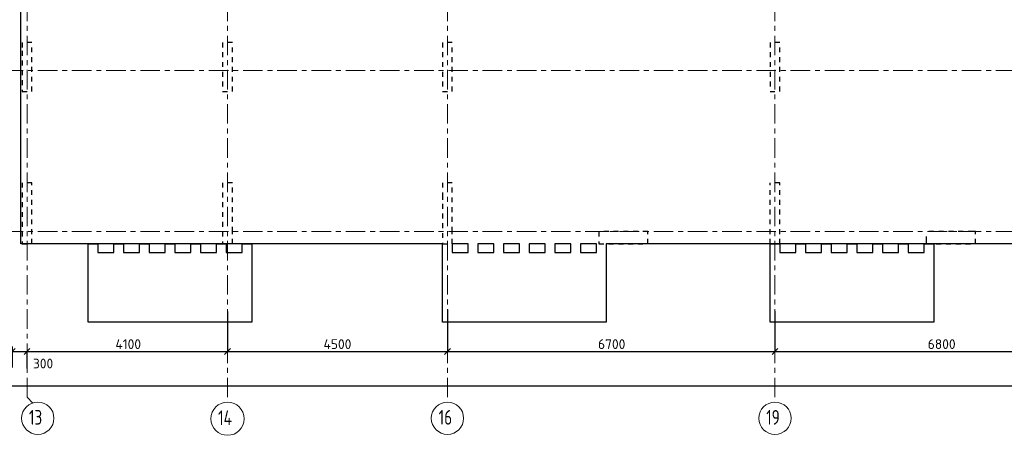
# Model space of a CAD drawing. Header units: metres. Extents: x -38 to 97, y -15 to 21.
# Tile 6 of 209: x 33 to 53, y -4 to 4. Entities that reach past the tile are written whole.
import ezdxf

# ---------------------------------------------------------------- set-up
doc = ezdxf.new("R2010")
doc.units = ezdxf.units.M
doc.header["$PDMODE"] = 65
for name, pattern in [('______11', [0.5, 0.4, -0.05, 0, -0.05]), ('______2', [0.0405, 0.03, -0.0105]), ('______5', [1.1, 0.8, -0.1, 0.1, -0.1])]:
    doc.linetypes.add(name, pattern=pattern)
for name, color, linetype, lineweight in [('XR$2$Осевая линия (1)', 7, '______5', 13), ('XR$2$Размерная линия (1)', 7, 'Continuous', 13), ('XR$5$Перекрытие (1)', 7, 'Continuous', 35)]:
    doc.layers.add(name, color=color, linetype=linetype, lineweight=lineweight)
doc.layers.add('XR$7$Стена_ бетон несущ.', color=7, linetype='Continuous', lineweight=70, true_color=0xb4b496)
doc.styles.add('ISOCPEUR', font='txt')
doc.dimstyles.new('DIMSTYLE_3', dxfattribs={"dimtxt": 0.2, "dimasz": 0.2, "dimexe": 0, "dimexo": 0, "dimgap": 0.1, "dimtad": 2, "dimdec": 0, "dimlfac": 1000, "dimrnd": 5, "dimzin": 12, "dimdsep": 46, "dimtxsty": 'ISOCPEUR', "dimblk1": 'ALL_ML_STRICH', "dimblk2": 'ALL_ML_STRICH', "dimsah": 1, "dimcen": 0, "dimclrd": 7, "dimclre": 256, "dimclrt": 7, "dimadec": 0, "dimazin": 0, "dimtfac": 1, "dimtdec": 0, "dimtix": 1, "dimtmove": 2, "dimatfit": 3, "dimfxl": 0, "dimtzin": 0, "dimlwd": 0, "dimlwe": -3, "dimarcsym": 0})
doc.dimstyles.new('DIMSTYLE_4', dxfattribs={"dimtxt": 0.2, "dimasz": 0.2, "dimexe": 0, "dimexo": 0, "dimgap": 0.1, "dimtad": 0, "dimdec": 0, "dimlfac": 1000, "dimrnd": 5, "dimzin": 12, "dimdsep": 46, "dimtxsty": 'ISOCPEUR', "dimblk1": 'ALL_ML_STRICH', "dimblk2": 'ALL_ML_STRICH', "dimsah": 1, "dimcen": 0, "dimclrd": 7, "dimclre": 256, "dimclrt": 7, "dimadec": 0, "dimazin": 0, "dimtfac": 1, "dimtdec": 0, "dimtix": 1, "dimtmove": 2, "dimatfit": 3, "dimfxl": 0, "dimtvp": 1.2, "dimtzin": 0, "dimlwd": 0, "dimlwe": -3, "dimarcsym": 0})

# ---------------------------------------------------------------- blocks, each defined once
blk = doc.blocks.new('ALL_ML_STRICH')
at = {"color": 0, "linetype": 'ByBlock', "lineweight": -2}
for p, q in [((-1, 0), (0.5, 0)), ((-0.3, -0.3), (0.3, 0.3)), ((0, -0.5), (0, 0.5))]:
    blk.add_line(p, q, dxfattribs=at)
blk = doc.blocks.new('*D12')
at = {"layer": 'DEFPOINTS', "color": 7, "linetype": 'Continuous', "lineweight": 13, "transparency": 33554687}
for p in [(0.5, -3.103), (0.5, -3.156), (61.6, -3.14)]:
    blk.add_point(p, dxfattribs=at)
at = {"layer": 'XR$2$Размерная линия (1)', "color": 9, "linetype": 'Continuous', "lineweight": -2, "true_color": 0xc7c7c7, "transparency": 33554687}
for p, q in [((0.5, -3.123), (0.5, -3.156)), ((61.6, -3.156), (61.6, -3.156))]:
    blk.add_line(p, q, dxfattribs=at)
at = {"layer": 'XR$2$Размерная линия (1)', "color": 7, "linetype": 'Continuous', "lineweight": -2, "transparency": 33554687}
blk.add_line((0.5, -3.156), (61.6, -3.156), dxfattribs=at)
at = {"layer": 'XR$2$Размерная линия (1)', "color": 7, "linetype": 'Continuous', "lineweight": 13, "transparency": 33554687, "xscale": 0.2, "yscale": 0.2, "zscale": 0.2, "rotation": 180}
blk.add_blockref('ALL_ML_STRICH', (0.5, -3.156), dxfattribs=at)
at = {"layer": 'XR$2$Размерная линия (1)', "color": 7, "linetype": 'Continuous', "lineweight": 13, "transparency": 33554687, "xscale": 0.2, "yscale": 0.2, "zscale": 0.2}
blk.add_blockref('ALL_ML_STRICH', (61.6, -3.156), dxfattribs=at)
at = {"layer": 'XR$2$Размерная линия (1)', "color": 7, "linetype": 'Continuous', "lineweight": 13, "transparency": 33554687, "insert": (31.1, -3.006), "char_height": 0.2, "width": 1, "attachment_point": 5, "style": 'ISOCPEUR'}
blk.add_mtext('\\A1;{61100}', dxfattribs=at)
blk = doc.blocks.new('*D20')
at = {"layer": 'DEFPOINTS', "color": 7, "linetype": 'Continuous', "lineweight": 13, "transparency": 33554687}
for p in [(32.55, -2.452), (32.55, -2.802), (32.85, -2.818)]:
    blk.add_point(p, dxfattribs=at)
at = {"layer": 'XR$2$Размерная линия (1)', "color": 9, "linetype": 'Continuous', "lineweight": -2, "true_color": 0xc7c7c7, "transparency": 33554687}
for p, q in [((32.55, -2.782), (32.55, -2.452)), ((32.85, -2.798), (32.85, -2.452))]:
    blk.add_line(p, q, dxfattribs=at)
at = {"layer": 'XR$2$Размерная линия (1)', "color": 7, "linetype": 'Continuous', "lineweight": -2, "transparency": 33554687}
blk.add_line((32.55, -2.452), (32.85, -2.452), dxfattribs=at)
at = {"layer": 'XR$2$Размерная линия (1)', "color": 7, "linetype": 'Continuous', "lineweight": 13, "transparency": 33554687, "xscale": 0.2, "yscale": 0.2, "zscale": 0.2, "rotation": 180}
blk.add_blockref('ALL_ML_STRICH', (32.55, -2.452), dxfattribs=at)
at = {"layer": 'XR$2$Размерная линия (1)', "color": 7, "linetype": 'Continuous', "lineweight": 13, "transparency": 33554687, "xscale": 0.2, "yscale": 0.2, "zscale": 0.2}
blk.add_blockref('ALL_ML_STRICH', (32.85, -2.452), dxfattribs=at)
at = {"layer": 'XR$2$Размерная линия (1)', "color": 7, "linetype": 'Continuous', "lineweight": 13, "transparency": 33554687, "insert": (33.178, -2.7), "char_height": 0.2, "width": 0.6, "attachment_point": 5, "style": 'ISOCPEUR'}
blk.add_mtext('\\A1;{300}', dxfattribs=at)
blk = doc.blocks.new('*D21')
at = {"layer": 'DEFPOINTS', "color": 7, "linetype": 'Continuous', "lineweight": 13, "transparency": 33554687}
for p in [(36.95, -1.617), (32.85, -2.452), (32.85, -2.818)]:
    blk.add_point(p, dxfattribs=at)
at = {"layer": 'XR$2$Размерная линия (1)', "color": 9, "linetype": 'Continuous', "lineweight": -2, "true_color": 0xc7c7c7, "transparency": 33554687}
for p, q in [((36.95, -1.637), (36.95, -2.452)), ((32.85, -2.798), (32.85, -2.452))]:
    blk.add_line(p, q, dxfattribs=at)
at = {"layer": 'XR$2$Размерная линия (1)', "color": 7, "linetype": 'Continuous', "lineweight": -2, "transparency": 33554687}
blk.add_line((32.85, -2.452), (36.95, -2.452), dxfattribs=at)
at = {"layer": 'XR$2$Размерная линия (1)', "color": 7, "linetype": 'Continuous', "lineweight": 13, "transparency": 33554687, "xscale": 0.2, "yscale": 0.2, "zscale": 0.2, "rotation": 180}
blk.add_blockref('ALL_ML_STRICH', (32.85, -2.452), dxfattribs=at)
at = {"layer": 'XR$2$Размерная линия (1)', "color": 7, "linetype": 'Continuous', "lineweight": 13, "transparency": 33554687, "xscale": 0.2, "yscale": 0.2, "zscale": 0.2}
blk.add_blockref('ALL_ML_STRICH', (36.95, -2.452), dxfattribs=at)
at = {"layer": 'XR$2$Размерная линия (1)', "color": 7, "linetype": 'Continuous', "lineweight": 13, "transparency": 33554687, "insert": (34.92, -2.302), "char_height": 0.2, "width": 0.8, "attachment_point": 5, "style": 'ISOCPEUR'}
blk.add_mtext('\\A1;{4100}', dxfattribs=at)
blk = doc.blocks.new('*D22')
at = {"layer": 'DEFPOINTS', "color": 7, "linetype": 'Continuous', "lineweight": 13, "transparency": 33554687}
for p in [(41.45, -1.575), (36.95, -1.617), (36.95, -2.452)]:
    blk.add_point(p, dxfattribs=at)
at = {"layer": 'XR$2$Размерная линия (1)', "color": 9, "linetype": 'Continuous', "lineweight": -2, "true_color": 0xc7c7c7, "transparency": 33554687}
for p, q in [((41.45, -1.595), (41.45, -2.452)), ((36.95, -1.637), (36.95, -2.452))]:
    blk.add_line(p, q, dxfattribs=at)
at = {"layer": 'XR$2$Размерная линия (1)', "color": 7, "linetype": 'Continuous', "lineweight": -2, "transparency": 33554687}
blk.add_line((36.95, -2.452), (41.45, -2.452), dxfattribs=at)
at = {"layer": 'XR$2$Размерная линия (1)', "color": 7, "linetype": 'Continuous', "lineweight": 13, "transparency": 33554687, "xscale": 0.2, "yscale": 0.2, "zscale": 0.2, "rotation": 180}
blk.add_blockref('ALL_ML_STRICH', (36.95, -2.452), dxfattribs=at)
at = {"layer": 'XR$2$Размерная линия (1)', "color": 7, "linetype": 'Continuous', "lineweight": 13, "transparency": 33554687, "xscale": 0.2, "yscale": 0.2, "zscale": 0.2}
blk.add_blockref('ALL_ML_STRICH', (41.45, -2.452), dxfattribs=at)
at = {"layer": 'XR$2$Размерная линия (1)', "color": 7, "linetype": 'Continuous', "lineweight": 13, "transparency": 33554687, "insert": (39.2, -2.302), "char_height": 0.2, "width": 0.8, "attachment_point": 5, "style": 'ISOCPEUR'}
blk.add_mtext('\\A1;{4500}', dxfattribs=at)
blk = doc.blocks.new('*D23')
at = {"layer": 'DEFPOINTS', "color": 7, "linetype": 'Continuous', "lineweight": 13, "transparency": 33554687}
for p in [(41.45, -1.575), (48.15, -1.606), (41.45, -2.452)]:
    blk.add_point(p, dxfattribs=at)
at = {"layer": 'XR$2$Размерная линия (1)', "color": 9, "linetype": 'Continuous', "lineweight": -2, "true_color": 0xc7c7c7, "transparency": 33554687}
for p, q in [((41.45, -1.595), (41.45, -2.452)), ((48.15, -1.626), (48.15, -2.452))]:
    blk.add_line(p, q, dxfattribs=at)
at = {"layer": 'XR$2$Размерная линия (1)', "color": 7, "linetype": 'Continuous', "lineweight": -2, "transparency": 33554687}
blk.add_line((41.45, -2.452), (48.15, -2.452), dxfattribs=at)
at = {"layer": 'XR$2$Размерная линия (1)', "color": 7, "linetype": 'Continuous', "lineweight": 13, "transparency": 33554687, "xscale": 0.2, "yscale": 0.2, "zscale": 0.2, "rotation": 180}
blk.add_blockref('ALL_ML_STRICH', (41.45, -2.452), dxfattribs=at)
at = {"layer": 'XR$2$Размерная линия (1)', "color": 7, "linetype": 'Continuous', "lineweight": 13, "transparency": 33554687, "xscale": 0.2, "yscale": 0.2, "zscale": 0.2}
blk.add_blockref('ALL_ML_STRICH', (48.15, -2.452), dxfattribs=at)
at = {"layer": 'XR$2$Размерная линия (1)', "color": 7, "linetype": 'Continuous', "lineweight": 13, "transparency": 33554687, "insert": (44.81, -2.302), "char_height": 0.2, "width": 0.8, "attachment_point": 5, "style": 'ISOCPEUR'}
blk.add_mtext('\\A1;{6700}', dxfattribs=at)
blk = doc.blocks.new('*D24')
at = {"layer": 'DEFPOINTS', "color": 7, "linetype": 'Continuous', "lineweight": 13, "transparency": 33554687}
for p in [(54.95, -1.403), (48.15, -1.606), (48.15, -2.452)]:
    blk.add_point(p, dxfattribs=at)
at = {"layer": 'XR$2$Размерная линия (1)', "color": 9, "linetype": 'Continuous', "lineweight": -2, "true_color": 0xc7c7c7, "transparency": 33554687}
for p, q in [((54.95, -1.423), (54.95, -2.452)), ((48.15, -1.626), (48.15, -2.452))]:
    blk.add_line(p, q, dxfattribs=at)
at = {"layer": 'XR$2$Размерная линия (1)', "color": 7, "linetype": 'Continuous', "lineweight": -2, "transparency": 33554687}
blk.add_line((48.15, -2.452), (54.95, -2.452), dxfattribs=at)
at = {"layer": 'XR$2$Размерная линия (1)', "color": 7, "linetype": 'Continuous', "lineweight": 13, "transparency": 33554687, "xscale": 0.2, "yscale": 0.2, "zscale": 0.2, "rotation": 180}
blk.add_blockref('ALL_ML_STRICH', (48.15, -2.452), dxfattribs=at)
at = {"layer": 'XR$2$Размерная линия (1)', "color": 7, "linetype": 'Continuous', "lineweight": 13, "transparency": 33554687, "xscale": 0.2, "yscale": 0.2, "zscale": 0.2}
blk.add_blockref('ALL_ML_STRICH', (54.95, -2.452), dxfattribs=at)
at = {"layer": 'XR$2$Размерная линия (1)', "color": 7, "linetype": 'Continuous', "lineweight": 13, "transparency": 33554687, "insert": (51.56, -2.302), "char_height": 0.2, "width": 0.8, "attachment_point": 5, "style": 'ISOCPEUR'}
blk.add_mtext('\\A1;{6800}', dxfattribs=at)

msp = doc.modelspace()

# ---------------------------------------------------------------- linework, layer by layer
at = {"layer": 'XR$2$Осевая линия (1)', "color": 253, "linetype": '______11', "lineweight": 13, "true_color": 0xa0a0a0, "transparency": 33554687}
for p, q in [((32.85, -3.39), (32.85, 19.78)), ((36.95, -3.39), (36.95, 8.76)), ((41.45, -3.39), (41.45, 8.13)), ((48.15, -3.39), (48.15, 8.13)), ((-2.63, 3.3), (62.6, 3.3)), ((-2.63, 0), (62.6, 0)), ((32.85, -3.39), (32.9702, -3.5102))]:
    msp.add_line(p, q, dxfattribs=at)
at = {"layer": 'XR$2$Осевая линия (1)', "color": 7, "linetype": 'Continuous', "lineweight": 13, "transparency": 33554687}
for centre, radius in [((33.0704, -3.8199), 0.3304), ((36.9521, -3.8291), 0.3396), ((41.4504, -3.8199), 0.3304), ((48.1504, -3.8199), 0.3304)]:
    msp.add_circle(centre, radius, dxfattribs=at)
at = {"layer": 'XR$5$Перекрытие (1)', "color": 7, "linetype": 'Continuous', "lineweight": 25, "transparency": 33554687}
for p, q in [((32.725, -0.2498), (32.725, 16.4002)), ((41.35, -0.2498), (32.725, -0.2498)), ((34.1, -0.5099), (34.1, -0.2499)), ((34.1, -0.2499), (34.3, -0.2499)), ((34.3, -0.2499), (34.3, -0.4298)), ((34.625, -0.4298), (34.625, -0.2499)), ((34.625, -0.2499), (34.825, -0.2499)), ((34.825, -0.2499), (34.825, -0.4298)), ((35.15, -0.4298), (35.15, -0.2499)), ((35.15, -0.2499), (35.35, -0.2499)), ((35.35, -0.2499), (35.35, -0.4298)), ((35.675, -0.4298), (35.675, -0.2499)), ((35.675, -0.2499), (35.875, -0.2499)), ((35.875, -0.2499), (35.875, -0.4298)), ((36.2, -0.4298), (36.2, -0.2499)), ((36.2, -0.2499), (36.4, -0.2499)), ((36.4, -0.2499), (36.4, -0.4298)), ((36.725, -0.4298), (36.725, -0.2499)), ((36.725, -0.2499), (36.925, -0.2499)), ((36.925, -0.2499), (36.925, -0.4298)), ((37.25, -0.4298), (37.25, -0.2499)), ((37.25, -0.2499), (37.45, -0.2499)), ((37.45, -0.2499), (37.45, -0.5099)), ((41.35, -0.4298), (41.35, -0.2498)), ((41.55, -0.2498), (41.55, -0.4298)), ((41.875, -0.2498), (41.55, -0.2498)), ((41.875, -0.4298), (41.875, -0.2498)), ((42.4, -0.2498), (42.075, -0.2498)), ((42.075, -0.2498), (42.075, -0.4298)), ((42.4, -0.4298), (42.4, -0.2498)), ((42.6, -0.2498), (42.6, -0.4298)), ((42.925, -0.2498), (42.6, -0.2498)), ((42.925, -0.4298), (42.925, -0.2498)), ((43.45, -0.2498), (43.125, -0.2498)), ((43.125, -0.2498), (43.125, -0.4298)), ((43.45, -0.4298), (43.45, -0.2498)), ((43.975, -0.2498), (43.65, -0.2498)), ((43.65, -0.2498), (43.65, -0.4298)), ((43.975, -0.4298), (43.975, -0.2498)), ((44.175, -0.2498), (44.175, -0.4298)), ((44.5, -0.2498), (44.175, -0.2498)), ((44.5, -0.4298), (44.5, -0.2498)), ((61.85, -0.2498), (44.7, -0.2498)), ((44.7, -0.2498), (44.7, -0.4298)), ((48.05, -0.5099), (48.05, -0.2499)), ((48.05, -0.2499), (48.25, -0.2499)), ((48.25, -0.2499), (48.25, -0.4298)), ((48.575, -0.4298), (48.575, -0.2499)), ((48.575, -0.2499), (48.775, -0.2499)), ((48.775, -0.2499), (48.775, -0.4298)), ((49.1, -0.4298), (49.1, -0.2499)), ((49.1, -0.2499), (49.3, -0.2499)), ((49.3, -0.2499), (49.3, -0.4298)), ((49.625, -0.4298), (49.625, -0.2499)), ((49.625, -0.2499), (49.825, -0.2499)), ((49.825, -0.2499), (49.825, -0.4298)), ((50.15, -0.4298), (50.15, -0.2499)), ((50.15, -0.2499), (50.35, -0.2499)), ((50.35, -0.2499), (50.35, -0.4298)), ((50.675, -0.4298), (50.675, -0.2499)), ((50.675, -0.2499), (50.875, -0.2499)), ((50.875, -0.2499), (50.875, -0.4298)), ((51.2, -0.4298), (51.2, -0.2499)), ((51.2, -0.2499), (51.4, -0.2499)), ((51.4, -0.2499), (51.4, -0.5099)), ((34.1, -1.8498), (34.1, -0.5099)), ((34.3, -0.4298), (34.625, -0.4298)), ((34.825, -0.4298), (35.15, -0.4298)), ((35.35, -0.4298), (35.675, -0.4298)), ((35.875, -0.4298), (36.2, -0.4298)), ((36.4, -0.4298), (36.725, -0.4298)), ((36.925, -0.4298), (37.25, -0.4298)), ((37.45, -0.5099), (37.45, -1.8498)), ((41.35, -1.8498), (41.35, -0.4298)), ((41.55, -0.4298), (41.875, -0.4298)), ((42.075, -0.4298), (42.4, -0.4298)), ((42.6, -0.4298), (42.925, -0.4298)), ((43.125, -0.4298), (43.45, -0.4298)), ((43.65, -0.4298), (43.975, -0.4298)), ((44.175, -0.4298), (44.5, -0.4298)), ((44.7, -0.4298), (44.7, -1.8498)), ((48.05, -1.8498), (48.05, -0.5099)), ((48.25, -0.4298), (48.575, -0.4298)), ((48.775, -0.4298), (49.1, -0.4298)), ((49.3, -0.4298), (49.625, -0.4298)), ((49.825, -0.4298), (50.15, -0.4298)), ((50.35, -0.4298), (50.675, -0.4298)), ((50.875, -0.4298), (51.2, -0.4298)), ((51.4, -0.5099), (51.4, -1.8498)), ((37.45, -1.8498), (34.1, -1.8498)), ((44.7, -1.8498), (41.35, -1.8498)), ((51.4, -1.8498), (48.05, -1.8498))]:
    msp.add_line(p, q, dxfattribs=at)
at = {"layer": 'XR$7$Стена_ бетон несущ.', "color": 253, "linetype": '______2', "lineweight": -3, "true_color": 0xa0a0a0, "transparency": 33554687}
for p, q in [((32.95, 3.87), (32.75, 3.87)), ((32.75, 3.87), (32.75, 3.7)), ((32.95, 2.87), (32.95, 3.87)), ((37.05, 3.87), (36.85, 3.87)), ((36.85, 3.87), (36.85, 2.87)), ((37.05, 2.87), (37.05, 3.87)), ((41.55, 3.87), (41.35, 3.87)), ((41.35, 3.87), (41.35, 2.87)), ((41.55, 2.87), (41.55, 3.87)), ((48.25, 3.87), (48.05, 3.87)), ((48.05, 3.87), (48.05, 2.87)), ((48.25, 2.87), (48.25, 3.87)), ((32.75, 3.7), (32.75, 3.7)), ((32.75, 3.7), (32.75, 2.87)), ((32.75, 2.87), (32.95, 2.87)), ((36.85, 2.87), (37.05, 2.87)), ((41.35, 2.87), (41.55, 2.87)), ((48.05, 2.87), (48.25, 2.87)), ((32.95, 1), (32.75, 1)), ((32.75, 1), (32.75, -0.25)), ((32.95, -0.25), (32.95, 1)), ((37.05, 1), (36.85, 1)), ((36.85, 1), (36.85, 0)), ((37.05, 0), (37.05, 1)), ((41.55, 1), (41.35, 1)), ((41.35, 1), (41.35, 0.75)), ((41.55, 0), (41.55, 1)), ((48.25, 1), (48.05, 1)), ((48.05, -0.25), (48.05, 1)), ((48.25, -0.25), (48.25, 1)), ((41.35, 0.75), (41.35, 0.57)), ((41.35, 0.57), (41.35, -0.25)), ((36.85, 0), (36.85, -0.25)), ((37.05, -0.25), (37.05, 0)), ((41.55, -0.25), (41.55, 0)), ((45.55, 0), (44.55, 0)), ((44.55, 0), (44.55, -0.25)), ((45.55, -0.25), (45.55, 0)), ((51.2497, -0.2), (51.2497, 0)), ((52.1998, 0), (51.2497, 0)), ((52.25, 0), (52.1998, 0)), ((52.25, -0.25), (52.25, 0)), ((51.2497, -0.25), (51.2497, -0.2)), ((32.75, -0.25), (32.95, -0.25)), ((36.85, -0.25), (37.05, -0.25)), ((41.35, -0.25), (41.55, -0.25)), ((44.55, -0.25), (45.55, -0.25)), ((48.25, -0.25), (48.05, -0.25)), ((51.2497, -0.25), (52.25, -0.25))]:
    msp.add_line(p, q, dxfattribs=at)

# ---------------------------------------------------------------- texts
at = {"layer": 'XR$2$Осевая линия (1)', "color": 7, "linetype": 'Continuous', "lineweight": 13, "transparency": 33554687, "char_height": 0.3, "attachment_point": 7, "style": 'ISOCPEUR'}
for s, insert, width in [('\\W0.75;13', (32.8904, -3.9504), 0.472281), ('\\W0.76;14', (36.7571, -3.9596), 0.504562), ('\\W0.75;16', (41.2704, -3.9504), 0.472281), ('\\W0.75;19', (47.9704, -3.9504), 0.472281)]:
    msp.add_mtext(s, dxfattribs=dict(at, insert=insert, width=width))

# ---------------------------------------------------------------- dimensions: what is measured, and where the dimension line sits
at = {"layer": 'XR$2$Размерная линия (1)', "color": 7, "linetype": 'Continuous', "lineweight": 13, "transparency": 33554687}
for base, p1, p2, dimstyle, picture, middle in [((54.95, -2.452), (48.15, -1.6259), (54.95, -1.4227), 'DIMSTYLE_3', '*D24', (51.56, -2.302)), ((41.45, -2.452), (36.95, -1.6372), (41.45, -1.5948), 'DIMSTYLE_3', '*D22', (39.2, -2.302)), ((48.15, -2.452), (41.45, -1.5948), (48.15, -1.6259), 'DIMSTYLE_3', '*D23', (44.81, -2.302)), ((36.95, -2.452), (32.85, -2.7982), (36.95, -1.6372), 'DIMSTYLE_3', '*D21', (34.92, -2.302)), ((32.85, -2.452), (32.55, -2.7816), (32.85, -2.7982), 'DIMSTYLE_4', '*D20', (33.1784, -2.6996)), ((61.6, -3.1563), (0.5, -3.1233), (61.6, -3.1563), 'DIMSTYLE_3', '*D12', (31.1, -3.0063))]:
    dim = msp.add_linear_dim(base=base, p1=p1, p2=p2, dimstyle=dimstyle, override={"dimpost": '<>', "dimclrd": 7, "dimclre": 9, "dimclrt": 7, "dimlwd": 0, "dimlwe": 65533}, dxfattribs=at)
    dim.commit()
    dim.dimension.update_dxf_attribs({"geometry": picture, "text_midpoint": middle, "dimtype": 160})

doc.saveas('drawing.dxf')
